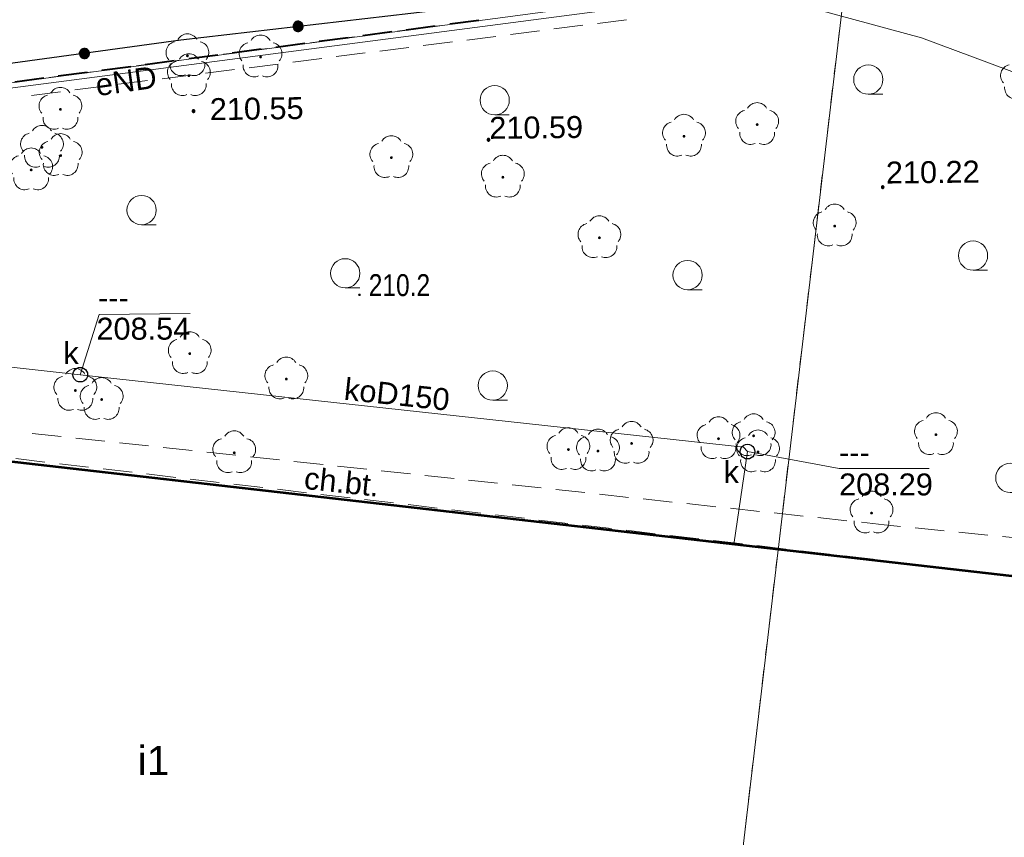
# Model space of a CAD drawing. Header units: metres. Extents: x 7419414 to 7419803, y 5549484 to 5549731.
# Tile 73 of 102: x 7419534 to 7419568, y 5549611 to 5549639. Entities that reach past the tile are written whole.
import ezdxf

# ---------------------------------------------------------------- set-up
doc = ezdxf.new("R2010")
doc.units = ezdxf.units.M
doc.header["$MEASUREMENT"] = 0
doc.layers.get('0').update_dxf_attribs({"color": 250})
for name, color, linetype, lineweight in [('EGBU', 7, 'Continuous', 53), ('EGBU_O', 7, 'Continuous', 53), ('EGDE', 7, 'Continuous', 13), ('EGUG', 96, 'Continuous', 13), ('GUPPRZ_O', 7, 'Continuous', 13), ('LINIE ROZGRANICZAJĄCE MPZP', 212, 'Continuous', 0), ('OBOP02_01', 96, 'Continuous', 13), ('OTKC', 7, 'Continuous', 13), ('OTKC_O', 7, 'Continuous', 13), ('OTOO', 7, 'Continuous', 30), ('OTRS_O', 7, 'Continuous', 13), ('PTTL05', 18, 'Continuous', 13), ('RTPW01', 250, 'Continuous', 0), ('SUEP', 1, 'Continuous', 13), ('SUEP_O', 1, 'Continuous', 13), ('SUKP', 36, 'Continuous', 13), ('SUKP_O', 36, 'Continuous', 13), ('SUKS_O', 36, 'Continuous', 13)]:
    doc.layers.add(name, color=color, linetype=linetype, lineweight=lineweight)
doc.styles.add('Arial', font='arial.ttf')

# ---------------------------------------------------------------- blocks, each defined once
blk = doc.blocks.new('OBOP02_01_1')
at = {"layer": 'OBOP02_01', "linetype": 'Continuous', "lineweight": 13}
h = blk.add_hatch(color=96, dxfattribs=at)
edge = h.paths.add_edge_path()
edge.add_arc((0, 0), 0.005, 0, 360)
at = {"layer": 'OBOP02_01', "color": 96, "linetype": 'Continuous', "lineweight": 13}
for centre, start, end in [((0, 0.0375), 30.1471, 149.8529), ((-0.0357, 0.0116), 102.1471, 221.8529), ((0.0357, 0.0116), 318.1471, 77.8529), ((-0.022, -0.0303), 174.1472, 293.8529), ((0.022, -0.0303), 246.1471, 5.8529)]:
    blk.add_arc(centre, 0.0375, start, end, dxfattribs=at)
blk = doc.blocks.new('PTTL05_01')
at = {"layer": 'PTTL05', "color": 250, "linetype": 'Continuous', "lineweight": 13}
blk.add_line((0, -0.05), (0.05, -0.05), dxfattribs=at)
at = {"color": 250, "linetype": 'Continuous', "lineweight": 13}
blk.add_wipeout([(0.05, 0), (0.0499, 0.0031), (0.0496, 0.0063), (0.0491, 0.0094), (0.0484, 0.0124), (0.0476, 0.0155), (0.0465, 0.0184), (0.0452, 0.0213), (0.0438, 0.0241), (0.0422, 0.0268), (0.0405, 0.0294), (0.0385, 0.0319), (0.0364, 0.0342), (0.0342, 0.0364), (0.0319, 0.0385), (0.0294, 0.0405), (0.0268, 0.0422), (0.0241, 0.0438), (0.0213, 0.0452), (0.0184, 0.0465), (0.0155, 0.0476), (0.0124, 0.0484), (0.0094, 0.0491), (0.0063, 0.0496), (0.0031, 0.0499), (0, 0.05), (-0.0031, 0.0499), (-0.0063, 0.0496), (-0.0094, 0.0491), (-0.0124, 0.0484), (-0.0155, 0.0476), (-0.0184, 0.0465), (-0.0213, 0.0452), (-0.0241, 0.0438), (-0.0268, 0.0422), (-0.0294, 0.0405), (-0.0319, 0.0385), (-0.0342, 0.0364), (-0.0364, 0.0342), (-0.0385, 0.0319), (-0.0405, 0.0294), (-0.0422, 0.0268), (-0.0438, 0.0241), (-0.0452, 0.0213), (-0.0465, 0.0184), (-0.0476, 0.0155), (-0.0484, 0.0124), (-0.0491, 0.0094), (-0.0496, 0.0063), (-0.0499, 0.0031), (-0.05, 0), (-0.0499, -0.0031), (-0.0496, -0.0063), (-0.0491, -0.0094), (-0.0484, -0.0124), (-0.0476, -0.0155), (-0.0465, -0.0184), (-0.0452, -0.0213), (-0.0438, -0.0241), (-0.0422, -0.0268), (-0.0405, -0.0294), (-0.0385, -0.0319), (-0.0364, -0.0342), (-0.0342, -0.0364), (-0.0319, -0.0385), (-0.0294, -0.0405), (-0.0268, -0.0422), (-0.0241, -0.0438), (-0.0213, -0.0452), (-0.0184, -0.0465), (-0.0155, -0.0476), (-0.0124, -0.0484), (-0.0094, -0.0491), (-0.0063, -0.0496), (-0.0031, -0.0499), (0, -0.05), (0.0031, -0.0499), (0.0063, -0.0496), (0.0094, -0.0491), (0.0124, -0.0484), (0.0155, -0.0476), (0.0184, -0.0465), (0.0213, -0.0452), (0.0241, -0.0438), (0.0268, -0.0422), (0.0294, -0.0405), (0.0319, -0.0385), (0.0342, -0.0364), (0.0364, -0.0342), (0.0385, -0.0319), (0.0405, -0.0294), (0.0422, -0.0268), (0.0438, -0.0241), (0.0452, -0.0213), (0.0465, -0.0184), (0.0476, -0.0155), (0.0484, -0.0124), (0.0491, -0.0094), (0.0496, -0.0063)], dxfattribs=at).dxf.layer = 'PTTL05'
at = {"layer": 'PTTL05', "color": 250, "linetype": 'Continuous', "lineweight": 13}
blk.add_circle((0, 0), 0.05, dxfattribs=at)
blk = doc.blocks.new('RTPW01')
at = {"layer": 'RTPW01', "linetype": 'Continuous', "lineweight": 13}
h = blk.add_hatch(color=250, dxfattribs=at)
edge = h.paths.add_edge_path()
edge.add_arc((0, 0), 0.0045, 0, 360)

msp = doc.modelspace()

# ---------------------------------------------------------------- hatches: boundary and pattern name
at = {"linetype": 'Continuous'}
for points in [[(7419543.783, 5549638.502), (7419543.737, 5549638.503), (7419543.693, 5549638.515), (7419543.654, 5549638.539), (7419543.622, 5549638.571), (7419543.6, 5549638.611), (7419543.588, 5549638.656), (7419543.589, 5549638.701), (7419543.601, 5549638.745), (7419543.625, 5549638.784), (7419543.658, 5549638.816), (7419543.697, 5549638.839), (7419543.742, 5549638.85), (7419543.787, 5549638.849), (7419543.831, 5549638.837), (7419543.871, 5549638.814), (7419543.902, 5549638.781), (7419543.925, 5549638.741), (7419543.936, 5549638.697), (7419543.935, 5549638.651), (7419543.923, 5549638.607), (7419543.9, 5549638.568), (7419543.867, 5549638.536), (7419543.827, 5549638.514)], [(7419543.783, 5549638.502), (7419543.737, 5549638.503), (7419543.693, 5549638.515), (7419543.654, 5549638.539), (7419543.622, 5549638.571), (7419543.6, 5549638.611), (7419543.588, 5549638.656), (7419543.589, 5549638.701), (7419543.601, 5549638.745), (7419543.625, 5549638.784), (7419543.658, 5549638.816), (7419543.697, 5549638.839), (7419543.742, 5549638.85), (7419543.787, 5549638.849), (7419543.831, 5549638.837), (7419543.871, 5549638.814), (7419543.902, 5549638.781), (7419543.925, 5549638.741), (7419543.936, 5549638.697), (7419543.935, 5549638.651), (7419543.923, 5549638.607), (7419543.9, 5549638.568), (7419543.867, 5549638.536), (7419543.827, 5549638.514)], [(7419536.438, 5549637.576), (7419536.394, 5549637.588), (7419536.354, 5549637.611), (7419536.322, 5549637.643), (7419536.299, 5549637.682), (7419536.287, 5549637.726), (7419536.286, 5549637.772), (7419536.298, 5549637.816), (7419536.321, 5549637.856), (7419536.353, 5549637.888), (7419536.392, 5549637.911), (7419536.436, 5549637.923), (7419536.482, 5549637.924), (7419536.526, 5549637.912), (7419536.566, 5549637.889), (7419536.598, 5549637.857), (7419536.621, 5549637.818), (7419536.633, 5549637.774), (7419536.634, 5549637.728), (7419536.622, 5549637.684), (7419536.599, 5549637.644), (7419536.567, 5549637.612), (7419536.528, 5549637.589), (7419536.484, 5549637.577)], [(7419536.438, 5549637.576), (7419536.394, 5549637.588), (7419536.354, 5549637.611), (7419536.322, 5549637.643), (7419536.299, 5549637.682), (7419536.287, 5549637.726), (7419536.286, 5549637.772), (7419536.298, 5549637.816), (7419536.321, 5549637.856), (7419536.353, 5549637.888), (7419536.392, 5549637.911), (7419536.436, 5549637.923), (7419536.482, 5549637.924), (7419536.526, 5549637.912), (7419536.566, 5549637.889), (7419536.598, 5549637.857), (7419536.621, 5549637.818), (7419536.633, 5549637.774), (7419536.634, 5549637.728), (7419536.622, 5549637.684), (7419536.599, 5549637.644), (7419536.567, 5549637.612), (7419536.528, 5549637.589), (7419536.484, 5549637.577)], [(7419540.19, 5549635.735), (7419540.178, 5549635.737), (7419540.168, 5549635.741), (7419540.158, 5549635.748), (7419540.151, 5549635.758), (7419540.147, 5549635.768), (7419540.145, 5549635.78), (7419540.147, 5549635.792), (7419540.151, 5549635.803), (7419540.158, 5549635.812), (7419540.168, 5549635.819), (7419540.178, 5549635.823), (7419540.19, 5549635.825), (7419540.202, 5549635.823), (7419540.213, 5549635.819), (7419540.222, 5549635.812), (7419540.229, 5549635.803), (7419540.233, 5549635.792), (7419540.235, 5549635.78), (7419540.233, 5549635.768), (7419540.229, 5549635.758), (7419540.222, 5549635.748), (7419540.213, 5549635.741), (7419540.202, 5549635.737)], [(7419550.27, 5549634.755), (7419550.258, 5549634.757), (7419550.247, 5549634.761), (7419550.238, 5549634.768), (7419550.231, 5549634.777), (7419550.227, 5549634.788), (7419550.225, 5549634.8), (7419550.227, 5549634.812), (7419550.231, 5549634.823), (7419550.238, 5549634.832), (7419550.247, 5549634.839), (7419550.258, 5549634.843), (7419550.27, 5549634.845), (7419550.282, 5549634.843), (7419550.292, 5549634.839), (7419550.302, 5549634.832), (7419550.309, 5549634.823), (7419550.313, 5549634.812), (7419550.315, 5549634.8), (7419550.313, 5549634.788), (7419550.309, 5549634.777), (7419550.302, 5549634.768), (7419550.292, 5549634.761), (7419550.282, 5549634.757)], [(7419563.74, 5549633.135), (7419563.728, 5549633.137), (7419563.718, 5549633.141), (7419563.708, 5549633.148), (7419563.701, 5549633.158), (7419563.697, 5549633.168), (7419563.695, 5549633.18), (7419563.697, 5549633.192), (7419563.701, 5549633.203), (7419563.708, 5549633.212), (7419563.718, 5549633.219), (7419563.728, 5549633.223), (7419563.74, 5549633.225), (7419563.752, 5549633.223), (7419563.763, 5549633.219), (7419563.772, 5549633.212), (7419563.779, 5549633.203), (7419563.783, 5549633.192), (7419563.785, 5549633.18), (7419563.783, 5549633.168), (7419563.779, 5549633.158), (7419563.772, 5549633.148), (7419563.763, 5549633.141), (7419563.752, 5549633.137)]]:
    msp.add_hatch(color=0, dxfattribs=at).paths.add_polyline_path(points)

# ---------------------------------------------------------------- linework, layer by layer
at = {"color": 0, "linetype": 'Continuous', "flags": 128}
for points in [[(7419543.936, 5549638.697), (7419543.925, 5549638.741), (7419543.902, 5549638.781), (7419543.871, 5549638.814), (7419543.831, 5549638.837), (7419543.787, 5549638.849), (7419543.742, 5549638.85), (7419543.697, 5549638.839), (7419543.658, 5549638.816), (7419543.625, 5549638.784), (7419543.601, 5549638.745), (7419543.589, 5549638.701), (7419543.588, 5549638.656), (7419543.6, 5549638.611), (7419543.622, 5549638.571), (7419543.654, 5549638.539), (7419543.693, 5549638.515), (7419543.737, 5549638.503), (7419543.783, 5549638.502), (7419543.827, 5549638.514), (7419543.867, 5549638.536), (7419543.9, 5549638.568), (7419543.923, 5549638.607), (7419543.935, 5549638.651), (7419543.936, 5549638.697)], [(7419543.936, 5549638.697), (7419543.925, 5549638.741), (7419543.902, 5549638.781), (7419543.871, 5549638.814), (7419543.831, 5549638.837), (7419543.787, 5549638.849), (7419543.742, 5549638.85), (7419543.697, 5549638.839), (7419543.658, 5549638.816), (7419543.625, 5549638.784), (7419543.601, 5549638.745), (7419543.589, 5549638.701), (7419543.588, 5549638.656), (7419543.6, 5549638.611), (7419543.622, 5549638.571), (7419543.654, 5549638.539), (7419543.693, 5549638.515), (7419543.737, 5549638.503), (7419543.783, 5549638.502), (7419543.827, 5549638.514), (7419543.867, 5549638.536), (7419543.9, 5549638.568), (7419543.923, 5549638.607), (7419543.935, 5549638.651), (7419543.936, 5549638.697)], [(7419536.633, 5549637.774), (7419536.621, 5549637.818), (7419536.598, 5549637.857), (7419536.566, 5549637.889), (7419536.526, 5549637.912), (7419536.482, 5549637.924), (7419536.436, 5549637.923), (7419536.392, 5549637.911), (7419536.353, 5549637.888), (7419536.321, 5549637.856), (7419536.298, 5549637.816), (7419536.286, 5549637.772), (7419536.287, 5549637.726), (7419536.299, 5549637.682), (7419536.322, 5549637.643), (7419536.354, 5549637.611), (7419536.394, 5549637.588), (7419536.438, 5549637.576), (7419536.484, 5549637.577), (7419536.528, 5549637.589), (7419536.567, 5549637.612), (7419536.599, 5549637.644), (7419536.622, 5549637.684), (7419536.634, 5549637.728), (7419536.633, 5549637.774)], [(7419536.633, 5549637.774), (7419536.621, 5549637.818), (7419536.598, 5549637.857), (7419536.566, 5549637.889), (7419536.526, 5549637.912), (7419536.482, 5549637.924), (7419536.436, 5549637.923), (7419536.392, 5549637.911), (7419536.353, 5549637.888), (7419536.321, 5549637.856), (7419536.298, 5549637.816), (7419536.286, 5549637.772), (7419536.287, 5549637.726), (7419536.299, 5549637.682), (7419536.322, 5549637.643), (7419536.354, 5549637.611), (7419536.394, 5549637.588), (7419536.438, 5549637.576), (7419536.484, 5549637.577), (7419536.528, 5549637.589), (7419536.567, 5549637.612), (7419536.599, 5549637.644), (7419536.622, 5549637.684), (7419536.634, 5549637.728), (7419536.633, 5549637.774)], [(7419540.145, 5549635.78), (7419540.147, 5549635.768), (7419540.151, 5549635.758), (7419540.158, 5549635.748), (7419540.168, 5549635.741), (7419540.178, 5549635.737), (7419540.19, 5549635.735), (7419540.202, 5549635.737), (7419540.213, 5549635.741), (7419540.222, 5549635.748), (7419540.229, 5549635.758), (7419540.233, 5549635.768), (7419540.235, 5549635.78), (7419540.233, 5549635.792), (7419540.229, 5549635.803), (7419540.222, 5549635.812), (7419540.213, 5549635.819), (7419540.202, 5549635.823), (7419540.19, 5549635.825), (7419540.178, 5549635.823), (7419540.168, 5549635.819), (7419540.158, 5549635.812), (7419540.151, 5549635.803), (7419540.147, 5549635.792), (7419540.145, 5549635.78)], [(7419550.225, 5549634.8), (7419550.227, 5549634.788), (7419550.231, 5549634.777), (7419550.238, 5549634.768), (7419550.247, 5549634.761), (7419550.258, 5549634.757), (7419550.27, 5549634.755), (7419550.282, 5549634.757), (7419550.292, 5549634.761), (7419550.302, 5549634.768), (7419550.309, 5549634.777), (7419550.313, 5549634.788), (7419550.315, 5549634.8), (7419550.313, 5549634.812), (7419550.309, 5549634.823), (7419550.302, 5549634.832), (7419550.292, 5549634.839), (7419550.282, 5549634.843), (7419550.27, 5549634.845), (7419550.258, 5549634.843), (7419550.247, 5549634.839), (7419550.238, 5549634.832), (7419550.231, 5549634.823), (7419550.227, 5549634.812), (7419550.225, 5549634.8)], [(7419563.695, 5549633.18), (7419563.697, 5549633.168), (7419563.701, 5549633.158), (7419563.708, 5549633.148), (7419563.718, 5549633.141), (7419563.728, 5549633.137), (7419563.74, 5549633.135), (7419563.752, 5549633.137), (7419563.763, 5549633.141), (7419563.772, 5549633.148), (7419563.779, 5549633.158), (7419563.783, 5549633.168), (7419563.785, 5549633.18), (7419563.783, 5549633.192), (7419563.779, 5549633.203), (7419563.772, 5549633.212), (7419563.763, 5549633.219), (7419563.752, 5549633.223), (7419563.74, 5549633.225), (7419563.728, 5549633.223), (7419563.718, 5549633.219), (7419563.708, 5549633.212), (7419563.701, 5549633.203), (7419563.697, 5549633.192), (7419563.695, 5549633.18)], [(7419536.32, 5549627.02), (7419536.385, 5549627.011), (7419536.445, 5549626.987), (7419536.497, 5549626.947), (7419536.537, 5549626.895), (7419536.561, 5549626.835), (7419536.57, 5549626.77), (7419536.561, 5549626.705), (7419536.537, 5549626.645), (7419536.497, 5549626.593), (7419536.445, 5549626.553), (7419536.385, 5549626.529), (7419536.32, 5549626.52), (7419536.255, 5549626.529), (7419536.195, 5549626.553), (7419536.143, 5549626.593), (7419536.103, 5549626.645), (7419536.079, 5549626.705), (7419536.07, 5549626.77), (7419536.079, 5549626.835), (7419536.103, 5549626.895), (7419536.143, 5549626.947), (7419536.195, 5549626.987), (7419536.255, 5549627.011), (7419536.32, 5549627.02)], [(7419559.12, 5549624.39), (7419559.185, 5549624.381), (7419559.245, 5549624.357), (7419559.297, 5549624.317), (7419559.337, 5549624.265), (7419559.361, 5549624.205), (7419559.37, 5549624.14), (7419559.361, 5549624.075), (7419559.337, 5549624.015), (7419559.297, 5549623.963), (7419559.245, 5549623.923), (7419559.185, 5549623.899), (7419559.12, 5549623.89), (7419559.055, 5549623.899), (7419558.995, 5549623.923), (7419558.943, 5549623.963), (7419558.903, 5549624.015), (7419558.879, 5549624.075), (7419558.87, 5549624.14), (7419558.879, 5549624.205), (7419558.903, 5549624.265), (7419558.943, 5549624.317), (7419558.995, 5549624.357), (7419559.055, 5549624.381), (7419559.12, 5549624.39)]]:
    msp.add_lwpolyline(points, close=True, dxfattribs=at)
at = {"layer": 'EGBU', "color": 250, "linetype": 'Continuous', "lineweight": 53, "flags": 128}
msp.add_lwpolyline([(7419582.49, 5549618.24), (7419496.22, 5549628.11), (7419494.07, 5549609.98), (7419580.32, 5549599.97), (7419582.49, 5549618.24)], close=True, dxfattribs=at)
at = {"layer": 'EGDE', "color": 250, "linetype": 'Continuous', "lineweight": 0, "flags": 128}
msp.add_lwpolyline([(7419439.375, 5549501.456), (7419449.43, 5549604.09), (7419450.45, 5549614.49), (7419451.3, 5549617.85), (7419452.51, 5549620.06), (7419454.77, 5549622.45), (7419458.98, 5549625.04), (7419462.38, 5549626.43), (7419462.7, 5549626.56), (7419482.9, 5549629.97), (7419487.71, 5549630.61), (7419562.5, 5549640.55), (7419590.93, 5549644.33), (7419591.23, 5549646.31), (7419603.9, 5549648.9), (7419609.52, 5549650.05), (7419619.85, 5549651.97), (7419622.322, 5549652.355)], dxfattribs=at)
for points in [[(7419584.48, 5549588.54), (7419590.93, 5549644.33), (7419562.5, 5549640.55), (7419548.95, 5549525.8), (7419576.9, 5549524.47), (7419583.97, 5549584.15), (7419584.48, 5549588.54)], [(7419562.5, 5549640.55), (7419487.71, 5549630.61), (7419468.08, 5549529.97), (7419483.43, 5549529.18), (7419523.94, 5549526.59), (7419538.19, 5549526.4), (7419548.95, 5549525.8), (7419562.5, 5549640.55)]]:
    msp.add_lwpolyline(points, close=True, dxfattribs=at)
at = {"layer": 'EGUG', "color": 96, "linetype": 'Continuous', "lineweight": 13}
for p, q in [((7419549.639, 5549638.841), (7419549.144, 5549638.775)), ((7419549.144, 5549638.775), (7419549.639, 5549638.841)), ((7419546.665, 5549638.445), (7419546.17, 5549638.38)), ((7419546.17, 5549638.38), (7419546.665, 5549638.445)), ((7419547.657, 5549638.577), (7419547.161, 5549638.511)), ((7419547.161, 5549638.511), (7419547.657, 5549638.577)), ((7419548.648, 5549638.709), (7419548.152, 5549638.643)), ((7419548.152, 5549638.643), (7419548.648, 5549638.709)), ((7419562.263, 5549638.54), (7419562.204, 5549638.044)), ((7419562.204, 5549638.044), (7419562.263, 5549638.54)), ((7419544.683, 5549638.182), (7419544.187, 5549638.116)), ((7419544.187, 5549638.116), (7419544.683, 5549638.182)), ((7419545.674, 5549638.314), (7419545.178, 5549638.248)), ((7419545.178, 5549638.248), (7419545.674, 5549638.314)), ((7419541.709, 5549637.787), (7419541.213, 5549637.721)), ((7419541.213, 5549637.721), (7419541.709, 5549637.787)), ((7419542.7, 5549637.919), (7419542.205, 5549637.853)), ((7419542.205, 5549637.853), (7419542.7, 5549637.919)), ((7419543.692, 5549638.05), (7419543.196, 5549637.984)), ((7419543.196, 5549637.984), (7419543.692, 5549638.05)), ((7419539.726, 5549637.523), (7419539.231, 5549637.457)), ((7419539.231, 5549637.457), (7419539.726, 5549637.523)), ((7419540.718, 5549637.655), (7419540.222, 5549637.589)), ((7419540.222, 5549637.589), (7419540.718, 5549637.655)), ((7419562.145, 5549637.547), (7419562.087, 5549637.051)), ((7419562.087, 5549637.051), (7419562.145, 5549637.547)), ((7419536.753, 5549637.128), (7419536.257, 5549637.062)), ((7419536.257, 5549637.062), (7419536.753, 5549637.128)), ((7419537.744, 5549637.26), (7419537.248, 5549637.194)), ((7419537.248, 5549637.194), (7419537.744, 5549637.26)), ((7419538.735, 5549637.392), (7419538.24, 5549637.326)), ((7419538.24, 5549637.326), (7419538.735, 5549637.392)), ((7419534.77, 5549636.865), (7419534.274, 5549636.799)), ((7419534.274, 5549636.799), (7419534.77, 5549636.865)), ((7419535.761, 5549636.996), (7419535.266, 5549636.93)), ((7419535.266, 5549636.93), (7419535.761, 5549636.996)), ((7419562.028, 5549636.554), (7419561.97, 5549636.058)), ((7419561.97, 5549636.058), (7419562.028, 5549636.554)), ((7419561.911, 5549635.561), (7419561.852, 5549635.064)), ((7419561.852, 5549635.064), (7419561.911, 5549635.561)), ((7419561.794, 5549634.568), (7419561.735, 5549634.071)), ((7419561.735, 5549634.071), (7419561.794, 5549634.568)), ((7419561.676, 5549633.575), (7419561.618, 5549633.078)), ((7419561.618, 5549633.078), (7419561.676, 5549633.575)), ((7419561.559, 5549632.582), (7419561.5, 5549632.085)), ((7419561.5, 5549632.085), (7419561.559, 5549632.582)), ((7419561.442, 5549631.589), (7419561.383, 5549631.092)), ((7419561.383, 5549631.092), (7419561.442, 5549631.589)), ((7419561.325, 5549630.596), (7419561.266, 5549630.099)), ((7419561.266, 5549630.099), (7419561.325, 5549630.596)), ((7419561.207, 5549629.602), (7419561.149, 5549629.106)), ((7419561.149, 5549629.106), (7419561.207, 5549629.602)), ((7419561.09, 5549628.609), (7419561.031, 5549628.113)), ((7419561.031, 5549628.113), (7419561.09, 5549628.609)), ((7419560.973, 5549627.616), (7419560.914, 5549627.12)), ((7419560.914, 5549627.12), (7419560.973, 5549627.616)), ((7419560.855, 5549626.623), (7419560.797, 5549626.127)), ((7419560.797, 5549626.127), (7419560.855, 5549626.623)), ((7419560.738, 5549625.63), (7419560.68, 5549625.133)), ((7419560.68, 5549625.133), (7419560.738, 5549625.63)), ((7419560.621, 5549624.637), (7419560.562, 5549624.14)), ((7419560.562, 5549624.14), (7419560.621, 5549624.637)), ((7419560.504, 5549623.644), (7419560.445, 5549623.147)), ((7419560.445, 5549623.147), (7419560.504, 5549623.644)), ((7419560.386, 5549622.651), (7419560.328, 5549622.154)), ((7419560.328, 5549622.154), (7419560.386, 5549622.651)), ((7419560.269, 5549621.658), (7419560.211, 5549621.161)), ((7419560.211, 5549621.161), (7419560.269, 5549621.658)), ((7419560.152, 5549620.665), (7419560.093, 5549620.168)), ((7419560.093, 5549620.168), (7419560.152, 5549620.665)), ((7419560.035, 5549619.671), (7419559.976, 5549619.175)), ((7419559.976, 5549619.175), (7419560.035, 5549619.671)), ((7419559.917, 5549618.678), (7419559.859, 5549618.182)), ((7419559.859, 5549618.182), (7419559.917, 5549618.678)), ((7419559.8, 5549617.685), (7419559.741, 5549617.189)), ((7419559.741, 5549617.189), (7419559.8, 5549617.685)), ((7419559.683, 5549616.692), (7419559.624, 5549616.196)), ((7419559.624, 5549616.196), (7419559.683, 5549616.692)), ((7419559.566, 5549615.699), (7419559.507, 5549615.202)), ((7419559.507, 5549615.202), (7419559.566, 5549615.699)), ((7419559.448, 5549614.706), (7419559.39, 5549614.209)), ((7419559.39, 5549614.209), (7419559.448, 5549614.706)), ((7419559.331, 5549613.713), (7419559.272, 5549613.216)), ((7419559.272, 5549613.216), (7419559.331, 5549613.713)), ((7419559.214, 5549612.72), (7419559.155, 5549612.223)), ((7419559.155, 5549612.223), (7419559.214, 5549612.72)), ((7419559.096, 5549611.727), (7419559.038, 5549611.23)), ((7419559.038, 5549611.23), (7419559.096, 5549611.727))]:
    msp.add_line(p, q, dxfattribs=at)
at = {"layer": 'GUPPRZ_O', "color": 36, "linetype": 'Continuous', "lineweight": 13, "flags": 128}
for points in [[(7419536.32, 5549626.77), (7419536.964, 5549628.828), (7419540.073, 5549628.865)], [(7419559.12, 5549624.14), (7419562.25, 5549623.566), (7419565.33, 5549623.566)]]:
    msp.add_lwpolyline(points, dxfattribs=at)
at = {"layer": 'LINIE ROZGRANICZAJĄCE MPZP', "color": 212, "linetype": 'Continuous', "lineweight": 40}
for p, q in [((7419549.937, 5549638.88), (7419548.946, 5549638.749)), ((7419546.963, 5549638.485), (7419545.972, 5549638.353)), ((7419548.45, 5549638.683), (7419547.459, 5549638.551)), ((7419545.477, 5549638.287), (7419544.485, 5549638.156)), ((7419542.503, 5549637.892), (7419541.511, 5549637.76)), ((7419543.99, 5549638.09), (7419542.998, 5549637.958)), ((7419539.529, 5549637.497), (7419538.538, 5549637.365)), ((7419541.016, 5549637.695), (7419540.024, 5549637.563)), ((7419536.555, 5549637.102), (7419535.564, 5549636.97)), ((7419538.042, 5549637.299), (7419537.051, 5549637.168)), ((7419535.068, 5549636.904), (7419534.077, 5549636.772))]:
    msp.add_line(p, q, dxfattribs=at)
at = {"layer": 'OTKC', "color": 250, "linetype": 'Continuous', "lineweight": 13}
for p, q in [((7419534.673, 5549624.763), (7419535.668, 5549624.657)), ((7419536.165, 5549624.603), (7419537.159, 5549624.497)), ((7419537.656, 5549624.443), (7419538.651, 5549624.337)), ((7419539.148, 5549624.283), (7419540.142, 5549624.177)), ((7419540.639, 5549624.123), (7419541.634, 5549624.017)), ((7419535.732, 5549623.588), (7419534.738, 5549623.702)), ((7419542.131, 5549623.963), (7419543.125, 5549623.857)), ((7419543.622, 5549623.803), (7419544.616, 5549623.697)), ((7419545.114, 5549623.643), (7419546.108, 5549623.537)), ((7419537.222, 5549623.418), (7419536.228, 5549623.532)), ((7419538.712, 5549623.247), (7419537.719, 5549623.361)), ((7419546.605, 5549623.483), (7419547.599, 5549623.377)), ((7419548.096, 5549623.323), (7419549.091, 5549623.217)), ((7419540.202, 5549623.077), (7419539.209, 5549623.19)), ((7419541.693, 5549622.906), (7419540.699, 5549623.02)), ((7419549.588, 5549623.163), (7419550.582, 5549623.057)), ((7419551.079, 5549623.003), (7419552.074, 5549622.897)), ((7419543.183, 5549622.736), (7419542.189, 5549622.849)), ((7419544.673, 5549622.565), (7419543.68, 5549622.679)), ((7419552.571, 5549622.843), (7419553.565, 5549622.737)), ((7419554.062, 5549622.683), (7419555.057, 5549622.577)), ((7419546.164, 5549622.395), (7419545.17, 5549622.508)), ((7419547.654, 5549622.224), (7419546.66, 5549622.338)), ((7419555.554, 5549622.523), (7419556.548, 5549622.417)), ((7419557.045, 5549622.363), (7419558.039, 5549622.257)), ((7419549.144, 5549622.054), (7419548.151, 5549622.167)), ((7419550.634, 5549621.883), (7419549.641, 5549621.997)), ((7419558.537, 5549622.204), (7419559.531, 5549622.097)), ((7419560.028, 5549622.044), (7419561.022, 5549621.937)), ((7419552.125, 5549621.712), (7419551.131, 5549621.826)), ((7419553.615, 5549621.542), (7419552.621, 5549621.656)), ((7419561.519, 5549621.884), (7419562.514, 5549621.777)), ((7419563.011, 5549621.724), (7419563.79, 5549621.64)), ((7419563.79, 5549621.64), (7419564.352, 5549621.584)), ((7419555.105, 5549621.371), (7419554.112, 5549621.485)), ((7419556.595, 5549621.201), (7419555.602, 5549621.315)), ((7419564.85, 5549621.535), (7419565.845, 5549621.436)), ((7419566.342, 5549621.386), (7419567.337, 5549621.287)), ((7419558.086, 5549621.03), (7419557.092, 5549621.144)), ((7419559.576, 5549620.86), (7419558.582, 5549620.973)), ((7419567.835, 5549621.238), (7419568.83, 5549621.139)), ((7419561.066, 5549620.689), (7419560.073, 5549620.803)), ((7419562.557, 5549620.519), (7419561.563, 5549620.632)), ((7419564.047, 5549620.348), (7419563.053, 5549620.462)), ((7419565.537, 5549620.178), (7419564.544, 5549620.291)), ((7419567.027, 5549620.007), (7419566.034, 5549620.121)), ((7419568.518, 5549619.837), (7419567.524, 5549619.95))]:
    msp.add_line(p, q, dxfattribs=at)
at = {"layer": 'PTTL05', "color": 250, "linetype": 'Continuous', "lineweight": 13}
for p, q in [((7419554.986, 5549638.904), (7419553.994, 5549638.778)), ((7419552.01, 5549638.526), (7419551.018, 5549638.399)), ((7419553.498, 5549638.715), (7419552.506, 5549638.589)), ((7419549.034, 5549638.147), (7419548.042, 5549638.021)), ((7419550.522, 5549638.336), (7419549.53, 5549638.21)), ((7419546.058, 5549637.769), (7419545.066, 5549637.642)), ((7419547.546, 5549637.958), (7419546.554, 5549637.832)), ((7419544.57, 5549637.579), (7419543.578, 5549637.453)), ((7419541.594, 5549637.201), (7419540.602, 5549637.075)), ((7419543.082, 5549637.39), (7419542.09, 5549637.264)), ((7419538.618, 5549636.823), (7419537.626, 5549636.696)), ((7419540.106, 5549637.012), (7419539.114, 5549636.886)), ((7419535.642, 5549636.444), (7419534.65, 5549636.318)), ((7419537.13, 5549636.633), (7419536.138, 5549636.507)), ((7419534.116, 5549623.902), (7419535.109, 5549623.785)), ((7419535.606, 5549623.727), (7419536.599, 5549623.61)), ((7419537.096, 5549623.552), (7419538.089, 5549623.435)), ((7419538.586, 5549623.377), (7419539.579, 5549623.26)), ((7419540.075, 5549623.202), (7419541.068, 5549623.085)), ((7419541.565, 5549623.027), (7419542.558, 5549622.91)), ((7419543.055, 5549622.852), (7419544.048, 5549622.735)), ((7419544.545, 5549622.677), (7419545.538, 5549622.56)), ((7419546.034, 5549622.502), (7419547.027, 5549622.385)), ((7419547.524, 5549622.327), (7419548.517, 5549622.21)), ((7419549.014, 5549622.152), (7419550.007, 5549622.035)), ((7419550.504, 5549621.977), (7419551.497, 5549621.86)), ((7419551.993, 5549621.801), (7419552.986, 5549621.685)), ((7419553.483, 5549621.626), (7419554.476, 5549621.51)), ((7419554.973, 5549621.451), (7419555.966, 5549621.335)), ((7419556.463, 5549621.276), (7419557.456, 5549621.16)), ((7419557.952, 5549621.101), (7419558.945, 5549620.985)), ((7419559.442, 5549620.926), (7419560.435, 5549620.81)), ((7419560.932, 5549620.751), (7419561.925, 5549620.634)), ((7419562.422, 5549620.576), (7419563.415, 5549620.459)), ((7419563.911, 5549620.401), (7419564.904, 5549620.284)), ((7419565.401, 5549620.226), (7419566.394, 5549620.109)), ((7419566.891, 5549620.051), (7419567.884, 5549619.934))]:
    msp.add_line(p, q, dxfattribs=at)
at = {"layer": 'SUKP', "color": 36, "linetype": 'Continuous', "lineweight": 13, "flags": 128}
msp.add_lwpolyline([(7419558.65, 5549620.97), (7419559.12, 5549624.14), (7419558.98, 5549624.29), (7419536.32, 5549626.77), (7419511.91, 5549629.48), (7419511.41, 5549629.43), (7419511.12, 5549629.02), (7419510.88, 5549626.43)], dxfattribs=at)

# ---------------------------------------------------------------- block references
at = {"layer": 'OBOP02_01', "color": 96, "linetype": 'Continuous', "lineweight": 13, "xscale": 10, "yscale": 10, "zscale": 10}
for p in [(7419539.98, 5549637.67), (7419542.48, 5549637.63), (7419540.03, 5549636.99), (7419568.5, 5549636.88), (7419535.64, 5549635.84), (7419559.45, 5549635.32), (7419556.95, 5549634.92), (7419535.01, 5549634.54), (7419535.65, 5549634.26), (7419546.95, 5549634.19), (7419534.64, 5549633.77), (7419550.76, 5549633.52), (7419562.1, 5549631.85), (7419554.06, 5549631.45), (7419540.06, 5549627.49), (7419543.36, 5549626.62), (7419536.15, 5549626.23), (7419537.05, 5549625.92), (7419558.13, 5549624.58), (7419559.33, 5549624.68), (7419565.56, 5549624.72), (7419555.16, 5549624.42), (7419541.58, 5549624.1), (7419553, 5549624.21), (7419554.01, 5549624.16), (7419559.48, 5549624.13), (7419563.36, 5549622.04)]:
    msp.add_blockref('OBOP02_01_1', p, dxfattribs=at)
at = {"layer": 'RTPW01', "color": 250, "linetype": 'Continuous', "lineweight": 13, "xscale": 10, "yscale": 10, "zscale": 10}
msp.add_blockref('RTPW01', (7419545.86, 5549629.5), dxfattribs=at)

# ---------------------------------------------------------------- texts
at = {"layer": 'EGBU_O', "color": 250, "linetype": 'Continuous', "lineweight": 0, "style": 'Arial'}
msp.add_text('i1', height=1, dxfattribs=at).set_placement((7419538.28, 5549613.08))
at = {"layer": 'GUPPRZ_O', "color": 36, "linetype": 'Continuous', "lineweight": 0, "style": 'Arial'}
for s, p in [('---', (7419536.927, 5549629.025)), ('208.54', (7419536.872, 5549627.967)), ('---', (7419562.25, 5549623.738)), ('208.29', (7419562.25, 5549622.643))]:
    msp.add_text(s, height=0.75, dxfattribs=at).set_placement(p)
at = {"layer": 'OTKC_O', "color": 250, "linetype": 'Continuous', "lineweight": 0, "style": 'Arial'}
msp.add_text('ch.bt.', height=0.75, rotation=353.878, dxfattribs=at).set_placement((7419543.94, 5549622.87))
at = {"layer": 'OTRS_O', "color": 250, "linetype": 'Continuous', "lineweight": 0, "style": 'Arial'}
for s, rotation, p in [('210.55', 0.7324, (7419540.75, 5549635.47)), ('210.59', 0.5982, (7419550.3, 5549634.831)), ('210.22', 0.6417, (7419563.853, 5549633.303))]:
    msp.add_text(s, height=0.75, rotation=rotation, dxfattribs=at).set_placement(p)
at = {"layer": 'RTPW01', "color": 250, "linetype": 'Continuous', "lineweight": 13, "style": 'Arial', "width": 0.8}
msp.add_text('210.2', height=0.75, dxfattribs=at).set_placement((7419546.177, 5549629.456))
at = {"layer": 'SUEP_O', "color": 1, "linetype": 'Continuous', "lineweight": 0, "style": 'Arial'}
msp.add_text('eND', height=0.75, rotation=8.084, dxfattribs=at).set_placement((7419536.898, 5549636.291))
at = {"layer": 'SUKP_O', "color": 36, "linetype": 'Continuous', "lineweight": 0, "style": 'Arial'}
msp.add_text('koD150', height=0.75, rotation=353.949, dxfattribs=at).set_placement((7419545.307, 5549625.916))
at = {"layer": 'SUKS_O', "color": 36, "linetype": 'Continuous', "lineweight": 0, "style": 'Arial'}
for p in [(7419535.742, 5549627.137), (7419558.302, 5549623.067)]:
    msp.add_text('k', height=0.75, dxfattribs=at).set_placement(p)

# ---------------------------------------------------------------- next in the draw order: block references
at = {"layer": 'PTTL05', "color": 250, "linetype": 'Continuous', "lineweight": 13, "xscale": 10, "yscale": 10, "zscale": 10}
for p in [(7419563.249, 5549636.858), (7419550.48, 5549636.151), (7419538.414, 5549632.397), (7419566.827, 5549630.84), (7419545.372, 5549630.235), (7419557.072, 5549630.174), (7419550.414, 5549626.397), (7419568.102, 5549623.24)]:
    msp.add_blockref('PTTL05_01', p, dxfattribs=at)

# ---------------------------------------------------------------- next in the draw order: linework, layer by layer
at = {"layer": 'OTOO', "color": 250, "linetype": 'Continuous', "lineweight": 30, "flags": 128}
msp.add_lwpolyline([(7419591.01, 5549644.3), (7419582.35, 5549643.4), (7419562.67, 5549640.92), (7419551.54, 5549639.58), (7419539.75, 5549638.2), (7419533.17, 5549637.3), (7419497.84, 5549632.27), (7419497.36, 5549629.11)], dxfattribs=at)
at = {"layer": 'SUEP', "color": 1, "linetype": 'Continuous', "lineweight": 13, "flags": 128}
msp.add_lwpolyline([(7419582.74, 5549580.35), (7419578.19, 5549587.64), (7419582.5, 5549600.12), (7419585.08, 5549617.71), (7419580.66, 5549625.73), (7419577.85, 5549629.57), (7419572.8, 5549635.4), (7419565.07, 5549638.29), (7419559.22, 5549639.88), (7419509.84, 5549633.42), (7419497.38, 5549630.51)], dxfattribs=at)

doc.saveas('drawing.dxf')
